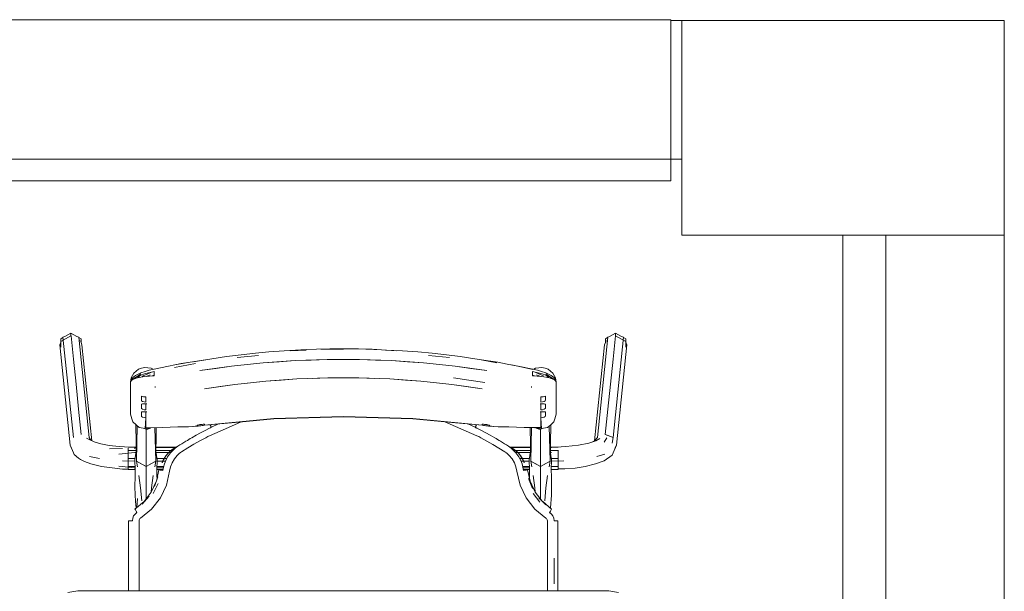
# Model space of a CAD drawing. Header units: millimetres. Extents: x 321 to 585, y -277 to 9.
# Tile 146 of 256: x 395.26 to 397.09, y -200.26 to -199.19. Entities that reach past the tile are written whole.
import ezdxf

# ---------------------------------------------------------------- set-up
doc = ezdxf.new("R2010")
doc.units = ezdxf.units.MM
doc.header["$MEASUREMENT"] = 0
for name, color, linetype, lineweight in [('IFC-Elemento de mobília-Contorno', 152, 'Continuous', 5), ('IFC-Laje-Contorno', 134, 'Continuous', 5), ('IFC-Pilar-Contorno', 83, 'Continuous', 5), ('IFC-Viga-Contorno', 66, 'Continuous', 5)]:
    doc.layers.add(name, color=color, linetype=linetype, lineweight=lineweight)

msp = doc.modelspace()

# ---------------------------------------------------------------- linework, layer by layer
at = {"layer": 'IFC-Elemento de mobília-Contorno', "color": 7, "lineweight": 5}
for p, q in [((395.3322, -199.7911), (395.351, -199.7806)), ((395.3322, -199.7859), (395.3359, -199.7839)), ((395.3359, -199.7839), (395.3362, -199.7831)), ((395.3362, -199.7831), (395.34, -199.7816)), ((395.3362, -199.7831), (395.3556, -199.97)), ((395.34, -199.7816), (395.351, -199.7754)), ((395.351, -199.7806), (395.351, -199.7754)), ((395.351, -199.7754), (395.362, -199.7816)), ((395.351, -199.7806), (395.3512, -199.7807)), ((395.3512, -199.7807), (395.3557, -199.8239)), ((395.362, -199.7816), (395.3655, -199.7829)), ((395.3655, -199.7829), (395.3848, -199.9698)), ((395.3655, -199.7829), (395.3658, -199.7837)), ((395.3658, -199.7837), (395.3699, -199.7859)), ((396.3309, -199.9698), (396.3503, -199.7829)), ((396.3459, -199.7859), (396.3499, -199.7837)), ((396.3499, -199.7837), (396.3503, -199.7829)), ((396.3503, -199.7829), (396.3537, -199.7816)), ((396.3537, -199.7816), (396.3647, -199.7754)), ((396.3601, -199.8239), (396.3645, -199.7807)), ((396.3602, -199.97), (396.3795, -199.7831)), ((396.3645, -199.7807), (396.3647, -199.7806)), ((396.3647, -199.7806), (396.3647, -199.7754)), ((396.3647, -199.7754), (396.3758, -199.7816)), ((396.3647, -199.7806), (396.3836, -199.7911)), ((396.3758, -199.7816), (396.3795, -199.7831)), ((396.3795, -199.7831), (396.3798, -199.7839)), ((396.3798, -199.7839), (396.3836, -199.7859)), ((395.3302, -199.7973), (395.3322, -199.7926)), ((395.3302, -199.7973), (395.3495, -199.9842)), ((395.3322, -199.7911), (395.3322, -199.7859)), ((395.3322, -199.802), (395.3322, -199.7911)), ((395.3661, -199.789), (395.3699, -199.7911)), ((395.3699, -199.7932), (395.3699, -199.7859)), ((395.3699, -199.7911), (395.3699, -199.7859)), ((395.3699, -199.7932), (395.3699, -199.7911)), ((395.3699, -199.7932), (395.3715, -199.7971)), ((395.3715, -199.7971), (395.3901, -199.9761)), ((396.3256, -199.9764), (396.3442, -199.7971)), ((396.3442, -199.7971), (396.3459, -199.7932)), ((396.3459, -199.7911), (396.3459, -199.7859)), ((396.3459, -199.7911), (396.3496, -199.789)), ((396.3459, -199.7932), (396.3459, -199.7911)), ((396.3662, -199.9842), (396.3856, -199.7973)), ((396.3836, -199.7926), (396.3836, -199.7859)), ((396.3836, -199.7911), (396.3836, -199.7859)), ((396.3836, -199.802), (396.3836, -199.7911)), ((396.3836, -199.7926), (396.3856, -199.7973)), ((395.6131, -199.8232), (395.6409, -199.8191)), ((395.6409, -199.8191), (395.6676, -199.8157)), ((395.6606, -199.8212), (395.6999, -199.817)), ((395.6676, -199.8157), (395.6944, -199.8128)), ((395.6944, -199.8128), (395.7195, -199.8107)), ((395.7195, -199.8107), (395.7478, -199.8086)), ((395.7478, -199.8086), (395.7892, -199.8062)), ((395.7589, -199.8085), (395.7886, -199.8076)), ((395.7892, -199.8062), (395.8082, -199.8057)), ((395.8082, -199.8057), (395.833, -199.805)), ((395.816, -199.8057), (395.8581, -199.8057)), ((395.833, -199.805), (395.8581, -199.8049)), ((395.8581, -199.8049), (395.8863, -199.8051)), ((395.8863, -199.8051), (395.9118, -199.8057)), ((395.9002, -199.8057), (395.929, -199.8067)), ((395.9118, -199.8057), (395.929, -199.8067)), ((395.929, -199.8067), (395.9572, -199.8085)), ((395.9365, -199.8072), (395.9684, -199.8086)), ((395.9684, -199.8086), (395.9967, -199.8107)), ((395.9967, -199.8107), (396.0233, -199.813)), ((396.0163, -199.817), (396.0556, -199.8212)), ((396.0233, -199.813), (396.05, -199.8159)), ((396.05, -199.8159), (396.0752, -199.8191)), ((396.0752, -199.8191), (396.103, -199.8232)), ((395.3557, -199.8239), (395.3605, -199.8706)), ((395.5057, -199.8425), (395.5326, -199.837)), ((395.5326, -199.837), (395.5563, -199.8324)), ((395.544, -199.8393), (395.5826, -199.8324)), ((395.5446, -199.8349), (395.5732, -199.8298)), ((395.5563, -199.8324), (395.5732, -199.8298)), ((395.5732, -199.8298), (395.6018, -199.8253)), ((395.5793, -199.8288), (395.6131, -199.8232)), ((395.591, -199.8454), (395.6497, -199.8371)), ((395.6209, -199.8412), (395.6497, -199.8371)), ((395.6497, -199.8371), (395.7089, -199.8309)), ((395.6497, -199.8371), (395.6793, -199.834)), ((395.6793, -199.834), (395.7089, -199.8309)), ((395.7089, -199.8309), (395.7685, -199.8268)), ((395.7089, -199.8309), (395.7387, -199.8288)), ((395.7387, -199.8288), (395.7685, -199.8268)), ((395.7685, -199.8268), (395.8282, -199.8247)), ((395.7685, -199.8268), (395.7983, -199.8257)), ((395.7983, -199.8257), (395.8282, -199.8247)), ((395.8282, -199.8247), (395.888, -199.8247)), ((395.888, -199.8247), (395.9477, -199.8268)), ((395.888, -199.8247), (395.9178, -199.8257)), ((395.9178, -199.8257), (395.9477, -199.8268)), ((395.9477, -199.8268), (396.0072, -199.8309)), ((395.9477, -199.8268), (395.9774, -199.8288)), ((395.9774, -199.8288), (396.0072, -199.8309)), ((396.0072, -199.8309), (396.0664, -199.8371)), ((396.0072, -199.8309), (396.0368, -199.834)), ((396.0368, -199.834), (396.0664, -199.8371)), ((396.0664, -199.8371), (396.1252, -199.8454)), ((396.0664, -199.8371), (396.0953, -199.8412)), ((396.103, -199.8232), (396.1242, -199.8267)), ((396.1143, -199.8253), (396.144, -199.8307)), ((396.1143, -199.8253), (396.1454, -199.8297)), ((396.1454, -199.8297), (396.1629, -199.8331)), ((396.1629, -199.8331), (396.1867, -199.8375)), ((396.1715, -199.8349), (396.2107, -199.8433)), ((396.1867, -199.8375), (396.2105, -199.8425)), ((396.3552, -199.8706), (396.3601, -199.8239)), ((395.4632, -199.8591), (395.4656, -199.8547)), ((395.4651, -199.8593), (395.4712, -199.8547)), ((395.4652, -199.8617), (395.4745, -199.8565)), ((395.4656, -199.8547), (395.468, -199.8503)), ((395.468, -199.8503), (395.4726, -199.8465)), ((395.4712, -199.8547), (395.4814, -199.8498)), ((395.4726, -199.8465), (395.4771, -199.8427)), ((395.4743, -199.859), (395.4884, -199.8564)), ((395.4745, -199.8565), (395.481, -199.8514)), ((395.4745, -199.8565), (395.4882, -199.8515)), ((395.476, -199.8578), (395.4799, -199.8546)), ((395.4771, -199.8427), (395.4827, -199.841)), ((395.4814, -199.8498), (395.4895, -199.8471)), ((395.4827, -199.841), (395.4884, -199.8394)), ((395.4836, -199.8572), (395.4858, -199.8552)), ((395.4858, -199.8552), (395.4928, -199.852)), ((395.4882, -199.8515), (395.5057, -199.847)), ((395.4884, -199.8394), (395.4943, -199.8401)), ((395.4884, -199.8564), (395.5057, -199.8548)), ((395.4895, -199.8471), (395.4966, -199.8448)), ((395.4913, -199.8561), (395.4984, -199.8532)), ((395.4928, -199.852), (395.4997, -199.8486)), ((395.4943, -199.8401), (395.5002, -199.8408)), ((395.4966, -199.8448), (395.5057, -199.8425)), ((395.5002, -199.8408), (395.5039, -199.8429)), ((395.5022, -199.8551), (395.5057, -199.8541)), ((395.5043, -199.8545), (395.5051, -199.8548)), ((395.5057, -199.849), (395.5057, -199.847)), ((395.5057, -199.8509), (395.5057, -199.849)), ((395.5057, -199.8528), (395.5057, -199.8509)), ((395.5057, -199.8548), (395.5057, -199.8528)), ((395.591, -199.8454), (395.6209, -199.8412)), ((396.0953, -199.8412), (396.1252, -199.8454)), ((396.2104, -199.849), (396.2104, -199.847)), ((396.2104, -199.847), (396.2279, -199.8515)), ((396.2104, -199.8509), (396.2104, -199.849)), ((396.2104, -199.8528), (396.2104, -199.8509)), ((396.2104, -199.8548), (396.2104, -199.8528)), ((396.2104, -199.8541), (396.2139, -199.8551)), ((396.2104, -199.8548), (396.2278, -199.8564)), ((396.2105, -199.8425), (396.2195, -199.8448)), ((396.2107, -199.8548), (396.2116, -199.8544)), ((396.2123, -199.8429), (396.216, -199.8408)), ((396.216, -199.8408), (396.2219, -199.8401)), ((396.2165, -199.8486), (396.2234, -199.8521)), ((396.2177, -199.8531), (396.2248, -199.8561)), ((396.2195, -199.8448), (396.2266, -199.8471)), ((396.2219, -199.8401), (396.2278, -199.8394)), ((396.2234, -199.8521), (396.2303, -199.8552)), ((396.2266, -199.8471), (396.2347, -199.8498)), ((396.2278, -199.8394), (396.2334, -199.8411)), ((396.2278, -199.8564), (396.2418, -199.859)), ((396.2279, -199.8515), (396.2417, -199.8565)), ((396.2334, -199.8411), (396.2391, -199.8427)), ((396.2347, -199.8498), (396.2449, -199.8547)), ((396.2352, -199.8514), (396.2417, -199.8565)), ((396.2356, -199.8543), (396.24, -199.8578)), ((396.2391, -199.8427), (396.2436, -199.8465)), ((396.2417, -199.8565), (396.2509, -199.8617)), ((396.2436, -199.8465), (396.2481, -199.8503)), ((396.2449, -199.8547), (396.2508, -199.8591)), ((396.2481, -199.8503), (396.2505, -199.8546)), ((396.2505, -199.8546), (396.2529, -199.8589)), ((395.3605, -199.8706), (395.3654, -199.9173)), ((395.4621, -199.8662), (395.4632, -199.8591)), ((395.4621, -199.8662), (395.4651, -199.8593)), ((395.4621, -199.8662), (395.4652, -199.8617)), ((395.4621, -199.8662), (395.4638, -199.8641)), ((395.4621, -199.8812), (395.4621, -199.8662)), ((395.4638, -199.8641), (395.4652, -199.8624)), ((395.4652, -199.8624), (395.4743, -199.859)), ((395.4664, -199.861), (395.4694, -199.8608)), ((395.4707, -199.8603), (395.4723, -199.858)), ((395.4752, -199.8588), (395.476, -199.8578)), ((395.5076, -199.8747), (395.5078, -199.8757)), ((395.5076, -199.8747), (395.508, -199.8769)), ((395.5994, -199.8792), (395.6563, -199.8711)), ((395.5994, -199.8792), (395.6286, -199.8751)), ((395.6286, -199.8751), (395.6563, -199.8711)), ((395.6563, -199.8711), (395.7136, -199.865)), ((395.6563, -199.8711), (395.685, -199.868)), ((395.685, -199.868), (395.7136, -199.865)), ((395.7136, -199.865), (395.7713, -199.8609)), ((395.7136, -199.865), (395.7425, -199.8629)), ((395.7425, -199.8629), (395.7713, -199.8609)), ((395.7713, -199.8609), (395.8291, -199.8588)), ((395.8002, -199.8598), (395.8291, -199.8588)), ((395.8291, -199.8588), (395.887, -199.8588)), ((395.887, -199.8588), (395.9449, -199.8609)), ((395.887, -199.8588), (395.9159, -199.8598)), ((395.9449, -199.8609), (396.0025, -199.865)), ((395.9449, -199.8609), (395.9737, -199.8629)), ((395.9737, -199.8629), (396.0025, -199.865)), ((396.0025, -199.865), (396.0312, -199.8681)), ((396.0312, -199.8681), (396.0598, -199.8711)), ((396.0598, -199.8711), (396.1167, -199.8792)), ((396.0598, -199.8711), (396.0875, -199.8751)), ((396.0633, -199.8591), (396.0917, -199.8631)), ((396.0633, -199.8591), (396.0914, -199.8631)), ((396.0875, -199.8751), (396.1167, -199.8792)), ((396.0914, -199.8631), (396.1211, -199.8673)), ((396.0917, -199.8631), (396.1211, -199.8673)), ((396.2081, -199.8769), (396.2085, -199.8747)), ((396.2083, -199.8757), (396.2085, -199.8747)), ((396.24, -199.8578), (396.2407, -199.8588)), ((396.2418, -199.859), (396.2509, -199.8624)), ((396.2436, -199.858), (396.245, -199.8601)), ((396.2469, -199.8609), (396.2496, -199.861)), ((396.2508, -199.8591), (396.2541, -199.8661)), ((396.2509, -199.8617), (396.2541, -199.8661)), ((396.2509, -199.8624), (396.2524, -199.8641)), ((396.2524, -199.8641), (396.2541, -199.8661)), ((396.2529, -199.8589), (396.2541, -199.8661)), ((396.2541, -199.8812), (396.2541, -199.8661)), ((396.3504, -199.9173), (396.3552, -199.8706)), ((395.4621, -199.8962), (395.4621, -199.8812)), ((395.4821, -199.893), (395.4841, -199.8936)), ((395.4821, -199.8949), (395.4821, -199.893)), ((395.4841, -199.8936), (395.4863, -199.894)), ((395.5078, -199.8757), (395.508, -199.8769)), ((396.2081, -199.8769), (396.2083, -199.8757)), ((396.2299, -199.894), (396.232, -199.8936)), ((396.232, -199.8936), (396.2341, -199.893)), ((396.2341, -199.8949), (396.2341, -199.893)), ((396.2541, -199.8962), (396.2541, -199.8812)), ((395.4621, -199.9113), (395.4621, -199.8962)), ((395.4621, -199.9263), (395.4621, -199.9113)), ((395.4821, -199.8969), (395.4821, -199.8949)), ((395.4821, -199.8988), (395.4821, -199.8969)), ((395.4821, -199.9007), (395.4821, -199.8988)), ((395.4821, -199.9007), (395.4827, -199.9016)), ((395.4821, -199.9082), (395.4827, -199.9077)), ((395.4821, -199.91), (395.4821, -199.9082)), ((395.4821, -199.9117), (395.4821, -199.91)), ((395.4821, -199.9135), (395.4821, -199.9117)), ((395.4827, -199.9016), (395.4845, -199.9027)), ((395.4827, -199.9077), (395.4845, -199.9075)), ((395.4845, -199.9027), (395.4872, -199.9036)), ((395.4845, -199.9075), (395.4872, -199.9075)), ((395.4863, -199.894), (395.4884, -199.8943)), ((395.4872, -199.9036), (395.4905, -199.9041)), ((395.4872, -199.9075), (395.4905, -199.9075)), ((395.4884, -199.8943), (395.4905, -199.8944)), ((395.4905, -199.8968), (395.4905, -199.8944)), ((395.4905, -199.8992), (395.4905, -199.8968)), ((395.4905, -199.9017), (395.4905, -199.8992)), ((395.4905, -199.9041), (395.4905, -199.9017)), ((395.4905, -199.9103), (395.4905, -199.9075)), ((395.4905, -199.9131), (395.4905, -199.9103)), ((395.4909, -199.9075), (395.4921, -199.9075)), ((395.4909, -199.9075), (395.4921, -199.9075)), ((395.4913, -199.9075), (395.4921, -199.9075)), ((395.4917, -199.9075), (395.4921, -199.9075)), ((396.2241, -199.9075), (396.2249, -199.9075)), ((396.2241, -199.9075), (396.2244, -199.9075)), ((396.2241, -199.9075), (396.2252, -199.9075)), ((396.2241, -199.9075), (396.2249, -199.9075)), ((396.2256, -199.8944), (396.2277, -199.8943)), ((396.2256, -199.8968), (396.2256, -199.8944)), ((396.2256, -199.8992), (396.2256, -199.8968)), ((396.2256, -199.9017), (396.2256, -199.8992)), ((396.2256, -199.9041), (396.2256, -199.9017)), ((396.2256, -199.9041), (396.229, -199.9036)), ((396.2256, -199.9103), (396.2256, -199.9075)), ((396.2256, -199.9075), (396.229, -199.9075)), ((396.2256, -199.9131), (396.2256, -199.9103)), ((396.2277, -199.8943), (396.2299, -199.894)), ((396.229, -199.9036), (396.2317, -199.9027)), ((396.229, -199.9075), (396.2317, -199.9075)), ((396.2317, -199.9027), (396.2334, -199.9016)), ((396.2317, -199.9075), (396.2334, -199.9077)), ((396.2334, -199.9016), (396.2341, -199.9007)), ((396.2334, -199.9077), (396.2341, -199.9082)), ((396.2341, -199.8969), (396.2341, -199.8949)), ((396.2341, -199.8988), (396.2341, -199.8969)), ((396.2341, -199.9007), (396.2341, -199.8988)), ((396.2341, -199.91), (396.2341, -199.9082)), ((396.2341, -199.9117), (396.2341, -199.91)), ((396.2341, -199.9135), (396.2341, -199.9117)), ((396.2541, -199.9112), (396.2541, -199.8962)), ((396.2541, -199.9263), (396.2541, -199.9112)), ((395.3654, -199.9173), (395.3702, -199.9641)), ((395.4621, -199.9263), (395.4646, -199.9349)), ((395.4821, -199.9153), (395.4821, -199.9135)), ((395.4821, -199.9153), (395.4827, -199.9162)), ((395.4821, -199.9228), (395.4827, -199.9222)), ((395.4821, -199.9245), (395.4821, -199.9228)), ((395.4821, -199.9263), (395.4821, -199.9245)), ((395.4821, -199.9281), (395.4821, -199.9263)), ((395.4821, -199.9298), (395.4821, -199.9281)), ((395.4821, -199.9298), (395.4827, -199.9307)), ((395.4827, -199.9162), (395.4845, -199.9173)), ((395.4827, -199.9222), (395.4845, -199.9221)), ((395.4845, -199.9173), (395.4872, -199.9182)), ((395.4845, -199.9221), (395.4872, -199.9221)), ((395.4872, -199.9182), (395.4905, -199.9187)), ((395.4872, -199.9221), (395.4905, -199.9221)), ((395.4905, -199.9159), (395.4905, -199.9131)), ((395.4905, -199.9187), (395.4905, -199.9159)), ((395.4905, -199.9249), (395.4905, -199.9221)), ((395.4905, -199.9276), (395.4905, -199.9249)), ((395.4905, -199.9304), (395.4905, -199.9276)), ((395.4905, -199.9332), (395.4905, -199.9304)), ((395.4909, -199.922), (395.491, -199.922)), ((395.4913, -199.922), (395.4921, -199.922)), ((395.4913, -199.922), (395.4921, -199.922)), ((395.4917, -199.922), (395.4921, -199.922)), ((396.2241, -199.922), (396.2244, -199.922)), ((396.2241, -199.922), (396.2249, -199.922)), ((396.2241, -199.922), (396.2248, -199.922)), ((396.2256, -199.9159), (396.2256, -199.9131)), ((396.2256, -199.9187), (396.2256, -199.9159)), ((396.2256, -199.9187), (396.229, -199.9182)), ((396.2256, -199.9249), (396.2256, -199.9221)), ((396.2256, -199.9221), (396.229, -199.9221)), ((396.2256, -199.9276), (396.2256, -199.9249)), ((396.2256, -199.9304), (396.2256, -199.9276)), ((396.2256, -199.9332), (396.2256, -199.9304)), ((396.229, -199.9182), (396.2317, -199.9173)), ((396.229, -199.9221), (396.2317, -199.9221)), ((396.2317, -199.9173), (396.2334, -199.9162)), ((396.2317, -199.9221), (396.2334, -199.9222)), ((396.2334, -199.9162), (396.2341, -199.9153)), ((396.2334, -199.9222), (396.2341, -199.9228)), ((396.2334, -199.9307), (396.2341, -199.9298)), ((396.2341, -199.9153), (396.2341, -199.9135)), ((396.2341, -199.9245), (396.2341, -199.9228)), ((396.2341, -199.9263), (396.2341, -199.9245)), ((396.2341, -199.9281), (396.2341, -199.9263)), ((396.2341, -199.9298), (396.2341, -199.9281)), ((396.2516, -199.9349), (396.2541, -199.9263)), ((396.3455, -199.9641), (396.3504, -199.9173)), ((395.4646, -199.9349), (395.4664, -199.9411)), ((395.4664, -199.9411), (395.4722, -199.9463)), ((395.4716, -199.9458), (395.4729, -200.0138)), ((395.4722, -199.9463), (395.478, -199.9515)), ((395.4729, -200.0138), (395.4746, -199.9485)), ((395.4827, -199.9307), (395.4845, -199.9318)), ((395.4845, -199.9318), (395.4872, -199.9328)), ((395.4872, -199.9328), (395.4905, -199.9332)), ((395.4895, -199.9536), (395.4905, -199.9332)), ((395.4905, -199.9516), (395.4905, -199.9332)), ((395.5695, -199.9501), (395.5879, -199.9486)), ((395.5779, -199.9492), (395.5861, -199.9482)), ((395.5779, -199.9492), (395.5862, -199.9484)), ((395.5861, -199.9476), (395.5865, -199.9471)), ((395.5861, -199.9477), (395.5861, -199.9476)), ((395.5861, -199.9479), (395.5861, -199.9477)), ((395.5861, -199.948), (395.5861, -199.9479)), ((395.5861, -199.9482), (395.5861, -199.948)), ((395.5862, -199.9484), (395.5868, -199.9486)), ((395.5865, -199.9471), (395.5875, -199.9467)), ((395.5868, -199.9486), (395.5879, -199.9486)), ((395.5875, -199.9467), (395.5892, -199.9462)), ((395.5879, -199.9486), (395.5894, -199.9484)), ((395.5892, -199.9462), (395.5911, -199.946)), ((395.5894, -199.9484), (395.5911, -199.9483)), ((395.5911, -199.946), (395.5932, -199.9457)), ((395.5911, -199.9483), (395.5931, -199.948)), ((395.5931, -199.948), (395.5952, -199.9478)), ((395.5932, -199.9457), (395.5952, -199.9455)), ((395.5952, -199.9455), (395.5973, -199.9452)), ((395.5952, -199.9478), (395.5973, -199.9475)), ((395.5973, -199.9452), (395.5994, -199.945)), ((395.5973, -199.9475), (395.5994, -199.9473)), ((395.5989, -199.945), (395.5994, -199.9473)), ((395.5989, -199.945), (395.5994, -199.9473)), ((395.5994, -199.9468), (395.7285, -199.9348)), ((395.5994, -199.9473), (395.6639, -199.9412)), ((395.5994, -199.9454), (395.5994, -199.945)), ((395.5994, -199.9459), (395.5994, -199.9454)), ((395.5994, -199.9464), (395.5994, -199.9459)), ((395.5994, -199.9468), (395.5994, -199.9464)), ((395.6097, -199.9463), (395.61, -199.9469)), ((395.61, -199.9469), (395.6112, -199.9493)), ((395.6101, -199.9463), (395.6112, -199.9483)), ((395.6112, -199.9483), (395.6125, -199.9509)), ((395.6125, -199.9509), (395.626, -199.9448)), ((395.6125, -199.9509), (395.6259, -199.9448)), ((395.6386, -199.9537), (395.6681, -199.9409)), ((395.6639, -199.9412), (395.7285, -199.9352)), ((395.6681, -199.9409), (395.6684, -199.9408)), ((395.7285, -199.9348), (395.8581, -199.9307)), ((395.7285, -199.9352), (395.7933, -199.9332)), ((395.7933, -199.9332), (395.8581, -199.9312)), ((395.8581, -199.9307), (395.9877, -199.9348)), ((395.8581, -199.9312), (395.9229, -199.9332)), ((395.9229, -199.9332), (395.9877, -199.9352)), ((395.9877, -199.9348), (396.1167, -199.9468)), ((395.9877, -199.9352), (396.0666, -199.9426)), ((396.0472, -199.9408), (396.1066, -199.9666)), ((396.0666, -199.9426), (396.1168, -199.9473)), ((396.0897, -199.9447), (396.1033, -199.9509)), ((396.0897, -199.9447), (396.1033, -199.9509)), ((396.1033, -199.9509), (396.1046, -199.9483)), ((396.1046, -199.9483), (396.1056, -199.9462)), ((396.1046, -199.9493), (396.1058, -199.9469)), ((396.1058, -199.9469), (396.106, -199.9463)), ((396.1167, -199.9454), (396.1167, -199.945)), ((396.1167, -199.945), (396.1188, -199.9452)), ((396.1167, -199.9459), (396.1167, -199.9454)), ((396.1167, -199.9464), (396.1167, -199.9459)), ((396.1167, -199.9468), (396.1167, -199.9464)), ((396.1168, -199.9473), (396.1189, -199.9475)), ((396.1188, -199.9452), (396.1209, -199.9455)), ((396.1189, -199.9475), (396.1209, -199.9478)), ((396.1209, -199.9455), (396.123, -199.9457)), ((396.1209, -199.9478), (396.123, -199.948)), ((396.123, -199.9457), (396.1251, -199.946)), ((396.123, -199.948), (396.1251, -199.9483)), ((396.1251, -199.946), (396.127, -199.9462)), ((396.1251, -199.9483), (396.1267, -199.9484)), ((396.1267, -199.9484), (396.1282, -199.9486)), ((396.127, -199.9462), (396.1286, -199.9467)), ((396.1282, -199.9486), (396.1467, -199.9501)), ((396.1282, -199.9486), (396.1293, -199.9486)), ((396.1286, -199.9467), (396.1297, -199.9471)), ((396.1293, -199.9486), (396.13, -199.9484)), ((396.1297, -199.9471), (396.1301, -199.9476)), ((396.13, -199.9484), (396.1382, -199.9492)), ((396.1301, -199.9477), (396.1301, -199.9476)), ((396.1301, -199.9479), (396.1301, -199.9477)), ((396.1301, -199.948), (396.1301, -199.9479)), ((396.1301, -199.9482), (396.1301, -199.948)), ((396.1301, -199.9482), (396.1382, -199.9492)), ((396.2256, -199.9332), (396.229, -199.9328)), ((396.2256, -199.9516), (396.2256, -199.9332)), ((396.2256, -199.9332), (396.2266, -199.9536)), ((396.229, -199.9328), (396.2317, -199.9318)), ((396.2317, -199.9318), (396.2334, -199.9307)), ((396.2382, -199.9515), (396.244, -199.9463)), ((396.2412, -199.9488), (396.2428, -200.0138)), ((396.2428, -200.0138), (396.2441, -199.9462)), ((396.244, -199.9463), (396.2498, -199.9411)), ((396.2498, -199.9411), (396.2516, -199.9349)), ((395.478, -199.9515), (395.4818, -199.9522)), ((395.4818, -199.9522), (395.4857, -199.9529)), ((395.4857, -199.9529), (395.4895, -199.9536)), ((395.4895, -199.9536), (395.4905, -199.9538)), ((395.4905, -199.9516), (395.4943, -199.952)), ((395.4905, -199.9516), (395.4915, -199.9517)), ((395.4905, -199.9538), (395.4915, -199.954)), ((395.4909, -199.9567), (395.4909, -199.9539)), ((395.4909, -199.9903), (395.4909, -199.9567)), ((395.4915, -199.9517), (395.4924, -199.9518)), ((395.4915, -199.954), (395.4924, -199.9542)), ((395.4924, -199.9518), (395.4933, -199.9519)), ((395.4924, -199.9542), (395.4934, -199.9544)), ((395.4933, -199.9519), (395.4943, -199.952)), ((395.4934, -199.9544), (395.4942, -199.9541)), ((395.4942, -199.9541), (395.495, -199.9538)), ((395.4943, -199.952), (395.498, -199.9519)), ((395.4943, -199.952), (395.4952, -199.952)), ((395.495, -199.9538), (395.4953, -199.9536)), ((395.4952, -199.952), (395.4957, -199.952)), ((395.4953, -199.9536), (395.4957, -199.9535)), ((395.4957, -199.952), (395.4961, -199.952)), ((395.4957, -199.9535), (395.4961, -199.9533)), ((395.4961, -199.952), (395.4966, -199.952)), ((395.4961, -199.9533), (395.4965, -199.9532)), ((395.4965, -199.9532), (395.4969, -199.9531)), ((395.4966, -199.952), (395.497, -199.952)), ((395.4969, -199.9531), (395.4973, -199.9529)), ((395.497, -199.952), (395.4975, -199.952)), ((395.4973, -199.9529), (395.4977, -199.9528)), ((395.4975, -199.952), (395.498, -199.9519)), ((395.4977, -199.9528), (395.498, -199.9526)), ((395.498, -199.9519), (395.5218, -199.9513)), ((395.498, -199.9526), (395.4984, -199.9525)), ((395.4984, -199.9525), (395.4988, -199.9523)), ((395.4988, -199.9523), (395.4992, -199.9522)), ((395.4992, -199.9522), (395.4996, -199.952)), ((395.4996, -199.952), (395.4998, -199.9519)), ((395.5072, -199.9517), (395.5088, -200.0138)), ((395.5088, -200.0138), (395.51, -199.9516)), ((395.5218, -199.9513), (395.5499, -199.9501)), ((395.5499, -199.9501), (395.5529, -199.9498)), ((395.5529, -199.9498), (395.557, -199.95)), ((395.557, -199.95), (395.5611, -199.95)), ((395.5611, -199.95), (395.5653, -199.95)), ((395.5653, -199.95), (395.5696, -199.95)), ((395.5695, -199.95), (395.5695, -199.9501)), ((395.5695, -199.9501), (395.5696, -199.95)), ((395.5759, -199.9704), (395.5841, -199.9657)), ((395.5841, -199.9657), (395.5924, -199.9612)), ((395.5924, -199.9612), (395.6007, -199.9568)), ((395.6007, -199.9568), (395.6092, -199.9526)), ((395.6074, -199.9675), (395.6092, -199.9666)), ((395.6092, -199.9526), (395.61, -199.9521)), ((395.6092, -199.9666), (395.6386, -199.9537)), ((395.61, -199.9521), (395.6108, -199.9517)), ((395.6108, -199.9517), (395.6116, -199.9513)), ((395.6112, -199.9493), (395.6116, -199.9491)), ((395.6112, -199.9493), (395.6116, -199.9491)), ((395.6112, -199.9493), (395.6121, -199.9511)), ((395.6116, -199.9513), (395.6125, -199.9509)), ((396.1033, -199.9509), (396.1041, -199.9513)), ((396.1036, -199.9511), (396.1046, -199.9493)), ((396.1041, -199.9513), (396.1049, -199.9517)), ((396.1042, -199.9491), (396.1046, -199.9493)), ((396.1042, -199.9491), (396.1046, -199.9493)), ((396.1049, -199.9517), (396.1058, -199.9521)), ((396.1058, -199.9521), (396.1066, -199.9526)), ((396.1066, -199.9526), (396.115, -199.9568)), ((396.1066, -199.9666), (396.1084, -199.9675)), ((396.115, -199.9568), (396.1233, -199.9612)), ((396.1233, -199.9612), (396.1316, -199.9657)), ((396.1316, -199.9657), (396.1398, -199.9704)), ((396.1465, -199.95), (396.1467, -199.9501)), ((396.1465, -199.95), (396.1508, -199.95)), ((396.1467, -199.9501), (396.1467, -199.95)), ((396.1508, -199.95), (396.155, -199.95)), ((396.155, -199.95), (396.1592, -199.95)), ((396.1592, -199.95), (396.1632, -199.9498)), ((396.1632, -199.9498), (396.1662, -199.9501)), ((396.1662, -199.9501), (396.1944, -199.9513)), ((396.1944, -199.9513), (396.2143, -199.9517)), ((396.1944, -199.9513), (396.2056, -199.9514)), ((396.1944, -199.9513), (396.2256, -199.9516)), ((396.2056, -199.9514), (396.2057, -199.9514)), ((396.2056, -199.9514), (396.2256, -199.9516)), ((396.2056, -199.9514), (396.2213, -199.952)), ((396.2057, -199.9515), (396.2069, -200.0138)), ((396.2069, -200.0138), (396.2085, -199.9516)), ((396.2159, -199.9518), (396.216, -199.9518)), ((396.216, -199.9518), (396.2165, -199.952)), ((396.2163, -199.9518), (396.2165, -199.952)), ((396.2165, -199.9518), (396.2165, -199.952)), ((396.2165, -199.952), (396.2169, -199.9522)), ((396.2166, -199.9518), (396.2169, -199.9522)), ((396.2168, -199.9518), (396.2169, -199.9522)), ((396.2168, -199.9518), (396.2173, -199.9523)), ((396.2169, -199.9522), (396.2173, -199.9523)), ((396.2173, -199.9523), (396.2173, -199.9519)), ((396.2173, -199.9523), (396.2177, -199.9525)), ((396.2177, -199.9525), (396.2181, -199.9526)), ((396.2179, -199.9519), (396.2185, -199.9528)), ((396.2181, -199.9526), (396.2185, -199.9528)), ((396.2185, -199.9519), (396.2185, -199.9528)), ((396.2185, -199.9528), (396.2189, -199.9529)), ((396.2189, -199.9529), (396.2193, -199.9531)), ((396.2193, -199.9531), (396.2196, -199.9532)), ((396.2196, -199.9532), (396.22, -199.9533)), ((396.22, -199.9533), (396.2204, -199.9535)), ((396.2204, -199.9535), (396.2208, -199.9536)), ((396.2205, -199.952), (396.2208, -199.952)), ((396.2208, -199.952), (396.2213, -199.952)), ((396.2208, -199.9536), (396.2212, -199.9538)), ((396.2212, -199.9538), (396.2216, -199.9539)), ((396.2213, -199.952), (396.2235, -199.9519)), ((396.2213, -199.952), (396.2219, -199.952)), ((396.2216, -199.9539), (396.222, -199.9541)), ((396.2219, -199.952), (396.2224, -199.9519)), ((396.222, -199.9541), (396.2224, -199.9542)), ((396.2224, -199.9519), (396.2229, -199.9519)), ((396.2224, -199.9542), (396.2227, -199.9544)), ((396.2227, -199.9544), (396.2232, -199.9543)), ((396.2229, -199.9519), (396.2235, -199.9519)), ((396.2232, -199.9543), (396.2237, -199.9542)), ((396.2235, -199.9519), (396.2256, -199.9516)), ((396.2235, -199.9519), (396.224, -199.9518)), ((396.2237, -199.9542), (396.2247, -199.954)), ((396.224, -199.9518), (396.2245, -199.9517)), ((396.2245, -199.9517), (396.2256, -199.9516)), ((396.2247, -199.954), (396.2256, -199.9538)), ((396.2249, -199.9567), (396.2249, -199.954)), ((396.2249, -199.9903), (396.2249, -199.9567)), ((396.2256, -199.9538), (396.2266, -199.9536)), ((396.2266, -199.9536), (396.2305, -199.9529)), ((396.2305, -199.9529), (396.2343, -199.9522)), ((396.2343, -199.9522), (396.2382, -199.9515)), ((396.3455, -199.9641), (396.3602, -199.97)), ((396.3455, -199.9641), (396.3529, -199.967)), ((395.3495, -199.9842), (395.3524, -199.9901)), ((395.3495, -199.9842), (395.3556, -199.9983)), ((395.38, -199.9714), (395.3944, -199.9781)), ((395.3848, -199.9698), (395.3884, -199.9751)), ((395.3855, -199.9729), (395.3892, -199.9757)), ((395.3944, -199.9781), (395.4066, -199.9818)), ((395.4066, -199.9818), (395.422, -199.9848)), ((395.422, -199.9848), (395.441, -199.9868)), ((395.5503, -199.9863), (395.554, -199.9839)), ((395.554, -199.9839), (395.5577, -199.9816)), ((395.5577, -199.9816), (395.5614, -199.9793)), ((395.5614, -199.9793), (395.5651, -199.977)), ((395.5651, -199.977), (395.5678, -199.9753)), ((395.5678, -199.9753), (395.5705, -199.9736)), ((395.5686, -199.9893), (395.5799, -199.9825)), ((395.5705, -199.9736), (395.5732, -199.972)), ((395.5732, -199.972), (395.5759, -199.9704)), ((395.5799, -199.9825), (395.591, -199.9762)), ((395.591, -199.9762), (395.6019, -199.9703)), ((395.6019, -199.9703), (395.6037, -199.9694)), ((395.6037, -199.9694), (395.6056, -199.9684)), ((395.6056, -199.9684), (395.6074, -199.9675)), ((396.1084, -199.9675), (396.1102, -199.9684)), ((396.1102, -199.9684), (396.112, -199.9694)), ((396.112, -199.9694), (396.1138, -199.9703)), ((396.1138, -199.9703), (396.1252, -199.9765)), ((396.1252, -199.9765), (396.1365, -199.9829)), ((396.1365, -199.9829), (396.1476, -199.9897)), ((396.1398, -199.9704), (396.1425, -199.972)), ((396.1425, -199.972), (396.1452, -199.9736)), ((396.1452, -199.9736), (396.1479, -199.9753)), ((396.1479, -199.9753), (396.1506, -199.9769)), ((396.1506, -199.9769), (396.1543, -199.9793)), ((396.1543, -199.9793), (396.1581, -199.9816)), ((396.1581, -199.9816), (396.1618, -199.9839)), ((396.1618, -199.9839), (396.1655, -199.9863)), ((396.2722, -199.987), (396.2958, -199.9844)), ((396.2958, -199.9844), (396.3148, -199.9805)), ((396.3148, -199.9805), (396.3277, -199.9764)), ((396.3203, -199.9788), (396.3257, -199.9764)), ((396.3257, -199.9764), (396.3309, -199.9698)), ((396.3277, -199.9764), (396.3352, -199.972)), ((396.3438, -199.9787), (396.3486, -199.9709)), ((396.3582, -199.9807), (396.3602, -199.97)), ((396.3602, -199.9983), (396.3662, -199.9842)), ((396.3634, -199.9901), (396.3662, -199.9842)), ((395.3556, -199.9983), (395.3571, -200.0019)), ((395.3571, -200.0019), (395.3651, -200.0085)), ((395.4227, -199.9912), (395.4468, -199.9906)), ((395.4404, -200.0011), (395.4702, -199.9982)), ((395.441, -199.9868), (395.4702, -199.9887)), ((395.4579, -199.9879), (395.4579, -199.9877)), ((395.4579, -199.9877), (395.4724, -199.9877)), ((395.4579, -199.994), (395.4579, -199.9898)), ((395.4579, -199.994), (395.4726, -199.994)), ((395.4579, -200.0089), (395.4579, -199.994)), ((395.4702, -199.9908), (395.4702, -199.9887)), ((395.4702, -199.9887), (395.4725, -199.9887)), ((395.4702, -200.0114), (395.4726, -199.9957)), ((395.4702, -199.9982), (395.4722, -199.9982)), ((395.4909, -200.0239), (395.4909, -199.9903)), ((395.5091, -199.9957), (395.5116, -200.0114)), ((395.5092, -199.994), (395.5374, -199.994)), ((395.5093, -199.9877), (395.5468, -199.9877)), ((395.5093, -199.9887), (395.5451, -199.9887)), ((395.5095, -199.9982), (395.5327, -199.9982)), ((395.5251, -200.0084), (395.5282, -200.0037)), ((395.5278, -200.0041), (395.5313, -199.9997)), ((395.5278, -200.0041), (395.5289, -200.0026)), ((395.5289, -200.0026), (395.5313, -199.9997)), ((395.5304, -200.0009), (395.5326, -199.9984)), ((395.5313, -199.9997), (395.5353, -199.9958)), ((395.5313, -199.9997), (395.5344, -199.9965)), ((395.5322, -200.0043), (395.5329, -200.0034)), ((395.5328, -199.9982), (395.5368, -199.9982)), ((395.5329, -200.0034), (395.5366, -199.9985)), ((395.5344, -199.9965), (395.5406, -199.9914)), ((395.5352, -199.9958), (395.5395, -199.9923)), ((395.5366, -199.9985), (395.5408, -199.994)), ((395.5375, -199.994), (395.5408, -199.994)), ((395.5395, -199.9923), (395.5443, -199.9892)), ((395.5406, -199.9914), (395.5443, -199.9892)), ((395.5408, -199.994), (395.5453, -199.9899)), ((395.5436, -199.9896), (395.5446, -199.989)), ((395.5436, -200.0097), (395.5489, -200.0033)), ((395.5443, -199.9892), (395.5505, -199.9862)), ((395.5443, -199.9892), (395.5475, -199.9873)), ((395.5453, -199.9899), (395.5503, -199.9863)), ((395.5453, -199.9887), (395.547, -199.9887)), ((395.5473, -199.9877), (395.5484, -199.9877)), ((395.5475, -199.9873), (395.5509, -199.9859)), ((395.5489, -200.0033), (395.5508, -200.0015)), ((395.5508, -200.0015), (395.5528, -199.9998)), ((395.5528, -199.9998), (395.5549, -199.9982)), ((395.5549, -199.9982), (395.5571, -199.9967)), ((395.5571, -199.9967), (395.5686, -199.9893)), ((396.1476, -199.9897), (396.1587, -199.9967)), ((396.1587, -199.9967), (396.1609, -199.9982)), ((396.1608, -199.9982), (396.1629, -199.9998)), ((396.1629, -199.9998), (396.1649, -200.0015)), ((396.1648, -199.9859), (396.1682, -199.9873)), ((396.1649, -200.0015), (396.1668, -200.0033)), ((396.1654, -199.9863), (396.1715, -199.9892)), ((396.1654, -199.9863), (396.1704, -199.9899)), ((396.1668, -200.0033), (396.1722, -200.0097)), ((396.1673, -199.9877), (396.1683, -199.9877)), ((396.1682, -199.9873), (396.1715, -199.9892)), ((396.1687, -199.9887), (396.1704, -199.9887)), ((396.1689, -199.9877), (396.2064, -199.9877)), ((396.1704, -199.9899), (396.175, -199.994)), ((396.1706, -199.9887), (396.2065, -199.9887)), ((396.1712, -199.9891), (396.1722, -199.9896)), ((396.1715, -199.9892), (396.1762, -199.9923)), ((396.1715, -199.9892), (396.1751, -199.9914)), ((396.175, -199.994), (396.1783, -199.994)), ((396.175, -199.994), (396.1792, -199.9985)), ((396.1751, -199.9914), (396.1814, -199.9965)), ((396.1762, -199.9923), (396.1805, -199.9958)), ((396.1783, -199.994), (396.2066, -199.994)), ((396.1789, -199.9982), (396.1829, -199.9982)), ((396.1792, -199.9985), (396.1829, -200.0034)), ((396.1804, -199.9957), (396.1844, -199.9997)), ((396.1814, -199.9965), (396.1844, -199.9997)), ((396.1829, -200.0034), (396.1835, -200.0043)), ((396.183, -199.9982), (396.2062, -199.9982)), ((396.1832, -199.9985), (396.1853, -200.0009)), ((396.1844, -199.9997), (396.1869, -200.0026)), ((396.1844, -199.9997), (396.1879, -200.0041)), ((396.1869, -200.0026), (396.1879, -200.0041)), ((396.1876, -200.0037), (396.1907, -200.0084)), ((396.2042, -200.0114), (396.2066, -199.9957)), ((396.2249, -200.0239), (396.2249, -199.9903)), ((396.2431, -199.9957), (396.2456, -200.0114)), ((396.2432, -199.994), (396.2579, -199.994)), ((396.2433, -199.9877), (396.2579, -199.9877)), ((396.2433, -199.9887), (396.2456, -199.9887)), ((396.2435, -199.9982), (396.2456, -199.9982)), ((396.2456, -199.9887), (396.2722, -199.987)), ((396.2579, -199.9879), (396.2579, -199.9877)), ((396.2579, -199.994), (396.2579, -199.9937)), ((396.2579, -200.0089), (396.2579, -199.994)), ((396.3298, -200.0053), (396.3448, -200.0008)), ((396.3438, -200.0135), (396.3582, -200.0027)), ((396.3582, -200.0027), (396.3602, -199.9983)), ((395.3651, -200.0085), (395.3687, -200.0112)), ((395.3687, -200.0112), (395.3762, -200.0146)), ((395.3762, -200.0146), (395.3884, -200.0192)), ((395.3859, -200.0053), (395.4041, -200.009)), ((395.3884, -200.0192), (395.4077, -200.0241)), ((395.447, -200.0134), (395.4702, -200.0139)), ((395.4579, -200.0089), (395.4706, -200.0089)), ((395.4579, -200.0237), (395.4579, -200.0089)), ((395.4702, -200.0114), (395.4706, -200.0303)), ((395.4702, -200.0139), (395.4702, -200.0139)), ((395.4729, -200.0138), (395.4747, -200.0244)), ((395.4729, -200.0138), (395.4909, -200.0239)), ((395.4729, -200.0138), (395.4819, -200.0188)), ((395.4819, -200.0188), (395.4909, -200.0239)), ((395.4909, -200.0239), (395.5088, -200.0138)), ((395.4909, -200.0239), (395.4998, -200.0188)), ((395.4998, -200.0188), (395.5088, -200.0138)), ((395.5071, -200.0244), (395.5088, -200.0138)), ((395.5111, -200.0303), (395.5116, -200.0114)), ((395.5112, -200.0089), (395.5247, -200.0089)), ((395.5115, -200.0139), (395.5223, -200.0139)), ((395.5211, -200.0169), (395.5224, -200.0135)), ((395.5211, -200.0169), (395.5224, -200.0135)), ((395.5211, -200.0168), (395.5213, -200.0162)), ((395.5211, -200.0168), (395.5211, -200.0168)), ((395.5211, -200.0169), (395.5211, -200.0169)), ((395.5213, -200.0164), (395.5241, -200.0102)), ((395.5224, -200.0135), (395.5244, -200.0095)), ((395.5224, -200.0135), (395.524, -200.0103)), ((395.5224, -200.0139), (395.5271, -200.0139)), ((395.5234, -200.0251), (395.5252, -200.0189)), ((395.524, -200.0103), (395.5258, -200.0071)), ((395.5244, -200.0095), (395.5258, -200.0071)), ((395.5248, -200.0089), (395.5295, -200.0089)), ((395.5252, -200.0189), (395.5275, -200.0128)), ((395.5258, -200.0071), (395.5278, -200.0041)), ((395.5275, -200.0128), (395.5304, -200.0071)), ((395.5304, -200.0071), (395.531, -200.0062)), ((395.531, -200.0062), (395.5316, -200.0052)), ((395.5316, -200.0052), (395.5322, -200.0043)), ((395.5364, -200.0247), (395.5393, -200.0169)), ((395.5393, -200.0169), (395.5436, -200.0097)), ((396.1722, -200.0097), (396.1764, -200.0169)), ((396.1764, -200.0169), (396.1794, -200.0247)), ((396.1835, -200.0043), (396.1841, -200.0052)), ((396.1841, -200.0052), (396.1847, -200.0062)), ((396.1847, -200.0062), (396.1853, -200.0071)), ((396.1853, -200.0071), (396.1882, -200.0128)), ((396.1862, -200.0089), (396.1909, -200.0089)), ((396.1879, -200.0041), (396.1899, -200.0071)), ((396.1882, -200.0128), (396.1906, -200.0189)), ((396.1887, -200.0139), (396.1934, -200.0139)), ((396.1899, -200.0071), (396.1914, -200.0095)), ((396.1899, -200.0071), (396.1917, -200.0103)), ((396.1906, -200.0189), (396.1923, -200.0251)), ((396.191, -200.0089), (396.2046, -200.0089)), ((396.1914, -200.0095), (396.1933, -200.0135)), ((396.1917, -200.0102), (396.1945, -200.0164)), ((396.1917, -200.0103), (396.1933, -200.0135)), ((396.1933, -200.0135), (396.1947, -200.0169)), ((396.1933, -200.0135), (396.1947, -200.0169)), ((396.1935, -200.0139), (396.2042, -200.0139)), ((396.1944, -200.0161), (396.1947, -200.0168)), ((396.1947, -200.0168), (396.1947, -200.0168)), ((396.1947, -200.0169), (396.1947, -200.0169)), ((396.2042, -200.0114), (396.2046, -200.0303)), ((396.2069, -200.0138), (396.2087, -200.0244)), ((396.2069, -200.0138), (396.2249, -200.0239)), ((396.2069, -200.0138), (396.2159, -200.0188)), ((396.2165, -200.0192), (396.2249, -200.0239)), ((396.2249, -200.0239), (396.2428, -200.0138)), ((396.2249, -200.0239), (396.2338, -200.0188)), ((396.2411, -200.0244), (396.2428, -200.0138)), ((396.2451, -200.0303), (396.2456, -200.0114)), ((396.2452, -200.0089), (396.2579, -200.0089)), ((396.2455, -200.0139), (396.2456, -200.0139)), ((396.2456, -200.0139), (396.2687, -200.0134)), ((396.2579, -200.0237), (396.2579, -200.0089)), ((396.3081, -200.0238), (396.3275, -200.0193)), ((396.3275, -200.0193), (396.3438, -200.0135)), ((395.4077, -200.0241), (395.4227, -200.026)), ((395.4227, -200.026), (395.4468, -200.0287)), ((395.4404, -200.0231), (395.4702, -200.0266)), ((395.4468, -200.0287), (395.4579, -200.0287)), ((395.4579, -200.0237), (395.4705, -200.0237)), ((395.4579, -200.0297), (395.4579, -200.0237)), ((395.4579, -200.0297), (395.4706, -200.0297)), ((395.4702, -200.0266), (395.4705, -200.0266)), ((395.4702, -200.0276), (395.4702, -200.0266)), ((395.4702, -200.0276), (395.4702, -200.0266)), ((395.4705, -200.0427), (395.4706, -200.0303)), ((395.4909, -200.0346), (395.4909, -200.0239)), ((395.4909, -200.0537), (395.4909, -200.0346)), ((395.5102, -200.0511), (395.5149, -200.03)), ((395.5111, -200.0297), (395.5227, -200.0297)), ((395.5111, -200.0303), (395.5112, -200.0427)), ((395.5112, -200.0266), (395.5232, -200.0266)), ((395.5113, -200.0237), (395.5238, -200.0237)), ((395.5149, -200.03), (395.5155, -200.0303)), ((395.5155, -200.0303), (395.5171, -200.0307)), ((395.5171, -200.0307), (395.5195, -200.0311)), ((395.5195, -200.0311), (395.5224, -200.0315)), ((395.5224, -200.0315), (395.5234, -200.0251)), ((395.5289, -200.0586), (395.5347, -200.0329)), ((395.5347, -200.0329), (395.5364, -200.0247)), ((396.1794, -200.0247), (396.181, -200.0329)), ((396.181, -200.0329), (396.1869, -200.0586)), ((396.1919, -200.0237), (396.2045, -200.0237)), ((396.1923, -200.0251), (396.1934, -200.0314)), ((396.1925, -200.0266), (396.2045, -200.0266)), ((396.1931, -200.0297), (396.2046, -200.0297)), ((396.1934, -200.0314), (396.1962, -200.0311)), ((396.1962, -200.0311), (396.1986, -200.0307)), ((396.1986, -200.0307), (396.2003, -200.0303)), ((396.2003, -200.0303), (396.2008, -200.03)), ((396.2008, -200.03), (396.2057, -200.0515)), ((396.2045, -200.0427), (396.2046, -200.0303)), ((396.2249, -200.0346), (396.2249, -200.0239)), ((396.2249, -200.0537), (396.2249, -200.0346)), ((396.2451, -200.0297), (396.2579, -200.0297)), ((396.2451, -200.0303), (396.2452, -200.0427)), ((396.2452, -200.0266), (396.2456, -200.0266)), ((396.2453, -200.0237), (396.2579, -200.0237)), ((396.2579, -200.0297), (396.2579, -200.0237)), ((396.2579, -200.0286), (396.27, -200.0284)), ((396.2579, -200.0297), (396.2579, -200.0286)), ((396.27, -200.0284), (396.2893, -200.027)), ((396.2893, -200.027), (396.3081, -200.0238)), ((395.4702, -200.0612), (395.4705, -200.0427)), ((395.4775, -200.0407), (395.4805, -200.0635)), ((395.4909, -200.0789), (395.4909, -200.0537)), ((395.5006, -200.0716), (395.5099, -200.052)), ((395.5012, -200.0635), (395.5043, -200.0407)), ((395.5043, -200.0742), (395.5133, -200.0558)), ((395.5068, -200.0611), (395.5128, -200.0432)), ((395.5112, -200.0427), (395.5113, -200.0462)), ((395.5175, -200.0825), (395.5289, -200.0586)), ((396.1869, -200.0586), (396.1982, -200.0825)), ((396.2027, -200.0465), (396.21, -200.0651)), ((396.2045, -200.0461), (396.2045, -200.0427)), ((396.2057, -200.0515), (396.2151, -200.0715)), ((396.2115, -200.0407), (396.2145, -200.0635)), ((396.2249, -200.0789), (396.2249, -200.0537)), ((396.2352, -200.0635), (396.2383, -200.0407)), ((396.2452, -200.0427), (396.2455, -200.0602)), ((395.4702, -200.0612), (395.4704, -200.0777)), ((395.4805, -200.0635), (395.4829, -200.0877)), ((395.4871, -200.0891), (395.5006, -200.0716)), ((395.5004, -200.0719), (395.5012, -200.0635)), ((396.2114, -200.0742), (396.2239, -200.0904)), ((396.2145, -200.0635), (396.2153, -200.0719)), ((396.2151, -200.0715), (396.2282, -200.0885)), ((396.2328, -200.0877), (396.2352, -200.0635)), ((396.2453, -200.0777), (396.2455, -200.0602)), ((395.47, -200.1032), (395.4871, -200.0891)), ((395.4704, -200.0777), (395.471, -200.0885)), ((395.471, -200.0885), (395.4723, -200.1014)), ((395.4736, -200.1003), (395.4751, -200.0835)), ((395.4835, -200.0943), (395.4969, -200.0794)), ((395.4909, -200.0842), (395.4909, -200.0789)), ((395.5011, -200.1033), (395.5175, -200.0825)), ((396.1982, -200.0825), (396.2146, -200.1033)), ((396.2219, -200.0821), (396.235, -200.0954)), ((396.2249, -200.0842), (396.2249, -200.0789)), ((396.2292, -200.0895), (396.2457, -200.1032)), ((396.2434, -200.1013), (396.2453, -200.0777)), ((395.4677, -200.1162), (395.4704, -200.1125)), ((395.47, -200.1032), (395.4703, -200.1037)), ((395.4703, -200.1037), (395.4711, -200.105)), ((395.4704, -200.1125), (395.4739, -200.1095)), ((395.4711, -200.105), (395.4724, -200.1071)), ((395.4724, -200.1071), (395.4739, -200.1095)), ((395.4728, -200.1078), (395.4729, -200.1091)), ((395.4729, -200.1079), (395.4729, -200.1084)), ((395.4729, -200.1079), (395.4729, -200.1084)), ((395.4729, -200.1103), (395.4729, -200.108)), ((395.4806, -200.12), (395.5011, -200.1033)), ((396.2146, -200.1033), (396.2351, -200.12)), ((396.2418, -200.1095), (396.2434, -200.1071)), ((396.2418, -200.1095), (396.2454, -200.1125)), ((396.2428, -200.1091), (396.2429, -200.1078)), ((396.2428, -200.1103), (396.2428, -200.108)), ((396.2428, -200.1084), (396.2428, -200.108)), ((396.2428, -200.1091), (396.2428, -200.108)), ((396.2428, -200.1103), (396.2428, -200.1091)), ((396.2434, -200.1071), (396.2447, -200.105)), ((396.2447, -200.105), (396.2455, -200.1037)), ((396.2454, -200.1125), (396.2481, -200.1162)), ((396.2455, -200.1037), (396.2457, -200.1032)), ((395.4582, -200.1252), (395.4587, -200.1251)), ((395.4582, -200.1426), (395.4582, -200.1252)), ((395.4587, -200.1251), (395.4602, -200.1251)), ((395.4602, -200.1251), (395.4626, -200.1251)), ((395.4626, -200.1251), (395.4654, -200.1251)), ((395.4654, -200.1251), (395.466, -200.1205)), ((395.466, -200.1205), (395.4677, -200.1162)), ((395.4779, -200.1251), (395.4781, -200.1236)), ((395.4779, -200.1607), (395.4779, -200.1251)), ((395.4781, -200.1236), (395.4786, -200.1222)), ((395.4786, -200.1222), (395.4795, -200.121)), ((395.4795, -200.121), (395.4806, -200.12)), ((396.2351, -200.12), (396.2363, -200.121)), ((396.2363, -200.121), (396.2371, -200.1222)), ((396.2371, -200.1222), (396.2377, -200.1236)), ((396.2377, -200.1236), (396.2379, -200.1251)), ((396.2379, -200.1421), (396.2379, -200.1251)), ((396.2481, -200.1162), (396.2498, -200.1205)), ((396.2498, -200.1205), (396.2503, -200.1251)), ((396.2503, -200.1251), (396.2532, -200.1251)), ((396.2532, -200.1251), (396.2556, -200.1251)), ((396.2556, -200.1251), (396.2571, -200.1251)), ((396.2571, -200.1251), (396.2575, -200.1252)), ((396.2575, -200.1426), (396.2575, -200.1252)), ((395.4582, -200.1601), (395.4582, -200.1426)), ((396.2379, -200.1592), (396.2379, -200.1421)), ((396.2575, -200.1601), (396.2575, -200.1426)), ((395.4582, -200.1776), (395.4582, -200.1601)), ((395.4779, -200.1901), (395.4779, -200.1607)), ((396.2379, -200.1762), (396.2379, -200.1592)), ((396.2575, -200.1776), (396.2575, -200.1601)), ((395.4582, -200.195), (395.4582, -200.1776)), ((396.2379, -200.1945), (396.2379, -200.1762)), ((396.2575, -200.195), (396.2575, -200.1776)), ((395.4582, -200.2149), (395.4582, -200.195)), ((395.4779, -200.2171), (395.4779, -200.1901)), ((396.2379, -200.2046), (396.2379, -200.1945)), ((396.2379, -200.2096), (396.2379, -200.2046)), ((396.2502, -200.2184), (396.2503, -200.1945)), ((396.2503, -200.2144), (396.2503, -200.1945)), ((396.2575, -200.195), (396.2575, -200.2149)), ((395.4582, -200.2349), (395.4582, -200.2149)), ((395.4779, -200.2441), (395.4779, -200.2171)), ((396.2379, -200.2131), (396.2379, -200.2096)), ((396.2379, -200.2199), (396.2379, -200.2131)), ((396.2379, -200.2333), (396.2379, -200.2199)), ((396.2502, -200.2423), (396.2503, -200.2144)), ((396.2502, -200.2423), (396.2502, -200.2184)), ((396.2575, -200.2349), (396.2575, -200.2149)), ((395.4582, -200.2556), (395.4582, -200.2349)), ((396.2379, -200.2556), (396.2379, -200.2333)), ((396.2575, -200.2556), (396.2575, -200.2349)), ((395.3455, -200.2589), (395.3639, -200.2556)), ((395.3639, -200.2556), (396.3519, -200.2556)), ((395.4779, -200.2556), (395.4779, -200.2441)), ((396.3519, -200.2556), (396.3702, -200.2589))]:
    msp.add_line(p, q, dxfattribs=at)
at = {"layer": 'IFC-Laje-Contorno', "color": 7, "lineweight": 5}
for p, q in [((387.1675, -199.4516), (396.4882, -199.4516)), ((396.8677, -205.6943), (396.8677, -199.5929))]:
    msp.add_line(p, q, dxfattribs=at)
at = {"layer": 'IFC-Pilar-Contorno', "color": 7, "lineweight": 5}
for p, q in [((396.4882, -199.3991), (396.4882, -199.1929)), ((396.4882, -199.1929), (396.5991, -199.1929)), ((396.5991, -199.1929), (396.779, -199.1929)), ((396.779, -199.1929), (397.0882, -199.1929)), ((397.0882, -199.2668), (397.0882, -199.1929)), ((397.0882, -199.3868), (397.0882, -199.2668)), ((396.4882, -199.519), (396.4882, -199.3991)), ((397.0882, -199.5929), (397.0882, -199.3868)), ((396.4882, -199.5929), (396.4882, -199.519)), ((396.4882, -199.5929), (396.7975, -199.5929)), ((396.7975, -199.5929), (396.9083, -199.5929)), ((396.9083, -199.5929), (397.0882, -199.5929))]:
    msp.add_line(p, q, dxfattribs=at)
at = {"layer": 'IFC-Viga-Contorno', "color": 7, "lineweight": 5}
for p, q in [((387.1676, -199.1917), (396.4676, -199.1917)), ((396.4676, -199.4916), (396.4676, -199.1917)), ((396.4676, -199.1929), (396.4882, -199.1929)), ((387.1676, -199.4916), (396.4676, -199.4916)), ((396.788, -199.5929), (397.088, -199.5929)), ((396.788, -205.6943), (396.788, -199.5929)), ((397.088, -205.6943), (397.088, -199.5929))]:
    msp.add_line(p, q, dxfattribs=at)

doc.saveas('drawing.dxf')
